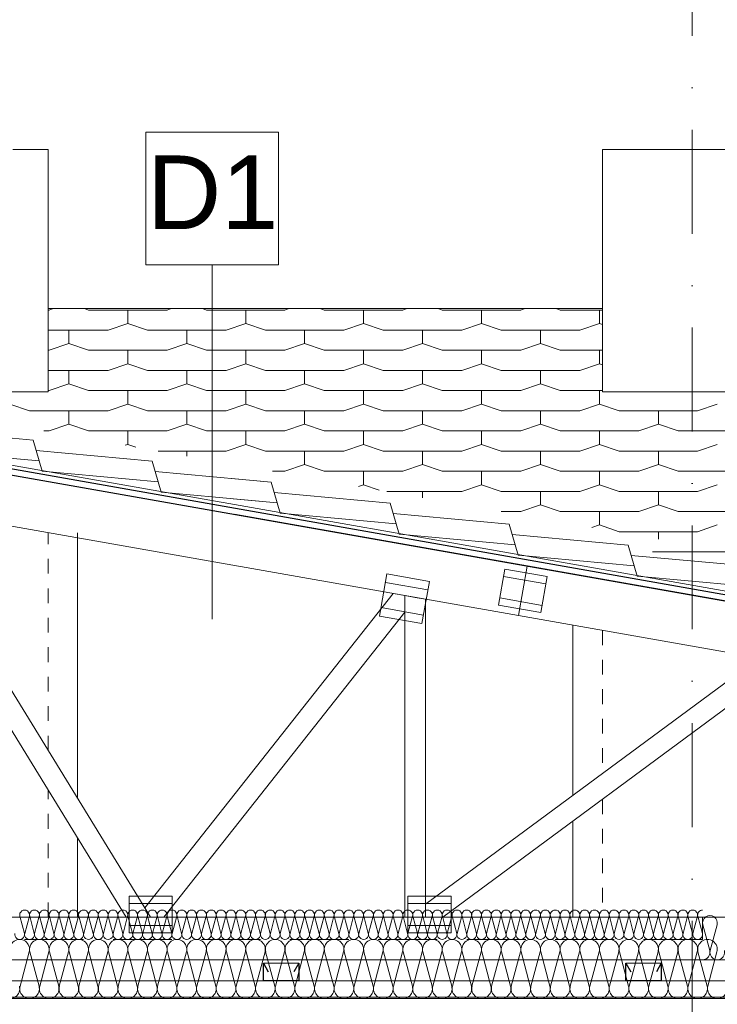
# Model space of a CAD drawing. Header units: centimetres. Extents: x -43488 to -10641, y 2063 to 22960.
# Tile 59 of 72: x -36623 to -36387, y 8683 to 9018. Entities that reach past the tile are written whole.
import ezdxf

# ---------------------------------------------------------------- set-up
doc = ezdxf.new("R2010")
doc.units = ezdxf.units.CM
doc.header["$MEASUREMENT"] = 0
for name, pattern in [('!przerywana gęsta', [10, 5, -5]), ('Kreski i kropki', [67.027776, 35.277777, -17.638888, 0, -14.111111]), ('Przerywana drobna', [30, 20, -10])]:
    doc.linetypes.add(name, pattern=pattern)
for name, color, linetype, lineweight, true_color in [('!kratownica_Nr_pióra__6', 7, 'Continuous', 18, 0x3fa3ff), ('!osie_Nr_pióra__6', 7, 'Continuous', 18, 0x3fa3ff), ('!rzut przekrojów_Nr_pióra__6', 7, 'Continuous', 18, 0x3fa3ff), ('@Dachy_Nr_pióra__8', 7, 'Continuous', 13, 0x42bda7), ('Dachy_Nr_pióra__6', 7, 'Continuous', 18, 0x3fa3ff), ('Meble i wyposażenie_Nr_pióra__94', 7, 'Continuous', 18, 0x9f9f9f), ('Ściany zewnętrzne_Nr_pióra__4', 7, 'Continuous', 25, 0x31fd59), ('Ściany zewnętrzne_Nr_pióra__5', 7, 'Continuous', 20, 0xfc3c2c), ('Ściany zewnętrzne_Nr_pióra__6', 7, 'Continuous', 18, 0x3fa3ff)]:
    doc.layers.add(name, color=color, linetype=linetype, lineweight=lineweight, true_color=true_color)
doc.layers.add('!rzut przekrojów_Nr_pióra__10', color=1, linetype='Continuous', lineweight=0)
doc.layers.add('Ściany zewnętrzne_Nr_pióra__10', color=1, linetype='Continuous', lineweight=0)
doc.styles.add('STYL_AUTOMATYCZNY_1', font='txt')
doc.linetypes.add('izolacja 1_50', pattern='A,0,[1,Janisz._Ochraniew_DACH i KLIMA_V21.Shx,S=0.31746,R=0,X=0,Y=0],-40,0', length=40)

msp = doc.modelspace()

# ---------------------------------------------------------------- linework, layer by layer
at = {"layer": '!kratownica_Nr_pióra__6', "color": 161, "linetype": 'Continuous', "lineweight": 18, "true_color": 0x3fa3ff}
for p, q in [((-36498.77, 8829.44), (-36501.29, 8815.16)), ((-36484.4, 8826.9), (-36498.77, 8829.44)), ((-36458.82, 8831.06), (-36460.97, 8818.85)), ((-36444.87, 8826.08), (-36459.25, 8828.62)), ((-36444.44, 8828.52), (-36458.82, 8831.06)), ((-36446.59, 8816.31), (-36444.44, 8828.52)), ((-36484.9, 8824.05), (-36499.28, 8826.58)), ((-36486.91, 8812.63), (-36484.4, 8826.9)), ((-36460.97, 8818.85), (-36446.59, 8816.31)), ((-36460.54, 8821.29), (-36446.16, 8818.76)), ((-36501.29, 8815.16), (-36486.91, 8812.63)), ((-36500.79, 8818.01), (-36486.41, 8815.48)), ((-36571.61, 8720.05), (-36586.21, 8720.05)), ((-36586.21, 8720.05), (-36586.21, 8707.65)), ((-36571.61, 8707.65), (-36571.61, 8720.05)), ((-36477.05, 8720.05), (-36491.65, 8720.05)), ((-36491.65, 8720.05), (-36491.65, 8707.65)), ((-36477.05, 8707.65), (-36477.05, 8720.05)), ((-36571.61, 8717.57), (-36586.21, 8717.57)), ((-36477.05, 8717.57), (-36491.65, 8717.57)), ((-36586.21, 8710.13), (-36571.61, 8710.13)), ((-36491.65, 8710.13), (-36477.05, 8710.13)), ((-36586.21, 8707.65), (-36571.61, 8707.65)), ((-36491.65, 8707.65), (-36477.05, 8707.65))]:
    msp.add_line(p, q, dxfattribs=at)
for points in [[(-36669.21, 8870.49), (-36669.21, 8861.86), (-36669.21, 8853.23), (-36454.18, 8815.31), (-36452.7, 8823.69), (-36451.23, 8832.06)], [(-36664.6, 8852.42), (-36669.21, 8853.23), (-36669.21, 8846.54), (-36587.2, 8712.98), (-36583.1, 8712.98), (-36578.99, 8712.98)], [(-36451.23, 8832.06), (-36452.7, 8823.69), (-36454.18, 8815.31), (-35873.79, 8712.98), (-35824.84, 8712.98), (-35775.89, 8712.98)], [(-36492.71, 8816.47), (-36492.71, 8822.11), (-36496.62, 8822.8), (-36580.94, 8716.16), (-36578.99, 8712.98), (-36574.53, 8712.98)], [(-36485.71, 8820.87), (-36489.21, 8821.49), (-36492.71, 8822.11), (-36492.71, 8712.98), (-36489.21, 8712.98), (-36485.71, 8712.98)], [(-36367.71, 8795.72), (-36367.71, 8800.07), (-36372.47, 8800.91), (-36485.71, 8717.33), (-36485.71, 8712.98), (-36479.81, 8712.98)], [(-35761.71, 8698.48), (-35761.71, 8710.48), (-35775.89, 8712.98), (-36887.55, 8712.98), (-36887.55, 8705.73), (-36887.55, 8698.48)]]:
    msp.add_lwpolyline(points, close=True, dxfattribs=at)
at = {"layer": '!osie_Nr_pióra__6', "color": 161, "linetype": 'Kreski i kropki', "lineweight": 18, "true_color": 0x3fa3ff}
msp.add_line((-36395.21, 9047.3), (-36395.21, 8191.44), dxfattribs=at)
at = {"layer": '!rzut przekrojów_Nr_pióra__6', "color": 161, "linetype": 'Continuous', "lineweight": 18, "true_color": 0x3fa3ff}
for p, q in [((-36580.57, 8934.32), (-36580.57, 8979.32)), ((-36580.57, 8979.32), (-36535.57, 8979.32)), ((-36535.57, 8979.32), (-36535.57, 8934.32)), ((-36535.57, 8934.32), (-36580.57, 8934.32)), ((-36558.07, 8934.32), (-36558.07, 8814.06))]:
    msp.add_line(p, q, dxfattribs=at)
at = {"layer": '@Dachy_Nr_pióra__8', "color": 135, "linetype": 'Continuous', "lineweight": 13, "true_color": 0x42bda7}
msp.add_line((-36550.48, 8849.73), (-35761.19, 8710.39), dxfattribs=at)
at = {"layer": 'Dachy_Nr_pióra__6', "color": 161, "linetype": 'Continuous', "lineweight": 18, "true_color": 0x3fa3ff}
for p, q in [((-36425.71, 8919.47), (-36613.71, 8919.47)), ((-36613.71, 8919.01), (-36613.38, 8919.01)), ((-36613.38, 8919.01), (-36612.02, 8919.47)), ((-36601.4, 8919.47), (-36600.04, 8919.01)), ((-36600.04, 8919.01), (-36573.38, 8919.01)), ((-36586.71, 8914.45), (-36586.71, 8919.01)), ((-36573.38, 8919.01), (-36572.02, 8919.47)), ((-36561.4, 8919.47), (-36560.04, 8919.01)), ((-36560.04, 8919.01), (-36533.38, 8919.01)), ((-36546.71, 8914.45), (-36546.71, 8919.01)), ((-36533.38, 8919.01), (-36532.02, 8919.47)), ((-36521.4, 8919.47), (-36520.04, 8919.01)), ((-36520.04, 8919.01), (-36493.38, 8919.01)), ((-36506.71, 8914.45), (-36506.71, 8919.01)), ((-36493.38, 8919.01), (-36492.02, 8919.47)), ((-36481.4, 8919.47), (-36480.04, 8919.01)), ((-36480.04, 8919.01), (-36453.38, 8919.01)), ((-36466.71, 8914.45), (-36466.71, 8919.01)), ((-36453.38, 8919.01), (-36452.02, 8919.47)), ((-36441.4, 8919.47), (-36440.04, 8919.01)), ((-36440.04, 8919.01), (-36425.71, 8919.01)), ((-36426.71, 8914.45), (-36426.71, 8919.01)), ((-36613.71, 8912.17), (-36593.38, 8912.17)), ((-36606.71, 8907.61), (-36606.71, 8912.17)), ((-36593.38, 8912.17), (-36586.71, 8914.45)), ((-36586.71, 8914.45), (-36580.04, 8912.17)), ((-36580.04, 8912.17), (-36553.38, 8912.17)), ((-36566.71, 8907.61), (-36566.71, 8912.17)), ((-36553.38, 8912.17), (-36546.71, 8914.45)), ((-36546.71, 8914.45), (-36540.04, 8912.17)), ((-36540.04, 8912.17), (-36513.38, 8912.17)), ((-36526.71, 8907.61), (-36526.71, 8912.17)), ((-36513.38, 8912.17), (-36506.71, 8914.45)), ((-36506.71, 8914.45), (-36500.04, 8912.17)), ((-36500.04, 8912.17), (-36473.38, 8912.17)), ((-36486.71, 8907.61), (-36486.71, 8912.17)), ((-36473.38, 8912.17), (-36466.71, 8914.45)), ((-36466.71, 8914.45), (-36460.04, 8912.17)), ((-36460.04, 8912.17), (-36433.38, 8912.17)), ((-36446.71, 8907.61), (-36446.71, 8912.17)), ((-36433.38, 8912.17), (-36426.71, 8914.45)), ((-36426.71, 8914.45), (-36425.71, 8914.11)), ((-36613.71, 8905.33), (-36613.38, 8905.33)), ((-36613.38, 8905.33), (-36606.71, 8907.61)), ((-36606.71, 8907.61), (-36600.04, 8905.33)), ((-36600.04, 8905.33), (-36573.38, 8905.33)), ((-36586.71, 8900.77), (-36586.71, 8905.33)), ((-36573.38, 8905.33), (-36566.71, 8907.61)), ((-36566.71, 8907.61), (-36560.04, 8905.33)), ((-36560.04, 8905.33), (-36533.38, 8905.33)), ((-36546.71, 8900.77), (-36546.71, 8905.33)), ((-36533.38, 8905.33), (-36526.71, 8907.61)), ((-36526.71, 8907.61), (-36520.04, 8905.33)), ((-36520.04, 8905.33), (-36493.38, 8905.33)), ((-36506.71, 8900.77), (-36506.71, 8905.33)), ((-36493.38, 8905.33), (-36486.71, 8907.61)), ((-36486.71, 8907.61), (-36480.04, 8905.33)), ((-36480.04, 8905.33), (-36453.38, 8905.33)), ((-36466.71, 8900.77), (-36466.71, 8905.33)), ((-36453.38, 8905.33), (-36446.71, 8907.61)), ((-36446.71, 8907.61), (-36440.04, 8905.33)), ((-36440.04, 8905.33), (-36425.71, 8905.33)), ((-36426.71, 8900.77), (-36426.71, 8905.33)), ((-36613.71, 8898.49), (-36593.38, 8898.49)), ((-36606.71, 8893.93), (-36606.71, 8898.49)), ((-36593.38, 8898.49), (-36586.71, 8900.77)), ((-36586.71, 8900.77), (-36580.04, 8898.49)), ((-36580.04, 8898.49), (-36553.38, 8898.49)), ((-36566.71, 8893.93), (-36566.71, 8898.49)), ((-36553.38, 8898.49), (-36546.71, 8900.77)), ((-36546.71, 8900.77), (-36540.04, 8898.49)), ((-36540.04, 8898.49), (-36513.38, 8898.49)), ((-36526.71, 8893.93), (-36526.71, 8898.49)), ((-36513.38, 8898.49), (-36506.71, 8900.77)), ((-36506.71, 8900.77), (-36500.04, 8898.49)), ((-36500.04, 8898.49), (-36473.38, 8898.49)), ((-36486.71, 8893.93), (-36486.71, 8898.49)), ((-36473.38, 8898.49), (-36466.71, 8900.77)), ((-36466.71, 8900.77), (-36460.04, 8898.49)), ((-36460.04, 8898.49), (-36433.38, 8898.49)), ((-36446.71, 8893.93), (-36446.71, 8898.49)), ((-36433.38, 8898.49), (-36426.71, 8900.77)), ((-36426.71, 8900.77), (-36425.71, 8900.43)), ((-36613.38, 8891.65), (-36606.71, 8893.93)), ((-36606.71, 8893.93), (-36600.04, 8891.65)), ((-36573.38, 8891.65), (-36566.71, 8893.93)), ((-36566.71, 8893.93), (-36560.04, 8891.65)), ((-36533.38, 8891.65), (-36526.71, 8893.93)), ((-36526.71, 8893.93), (-36520.04, 8891.65)), ((-36493.38, 8891.65), (-36486.71, 8893.93)), ((-36486.71, 8893.93), (-36480.04, 8891.65)), ((-36453.38, 8891.65), (-36446.71, 8893.93)), ((-36446.71, 8893.93), (-36440.04, 8891.65)), ((-36613.71, 8891.65), (-36613.38, 8891.65)), ((-36600.04, 8891.65), (-36573.38, 8891.65)), ((-36586.71, 8887.09), (-36586.71, 8891.65)), ((-36560.04, 8891.65), (-36533.38, 8891.65)), ((-36546.71, 8887.09), (-36546.71, 8891.65)), ((-36520.04, 8891.65), (-36493.38, 8891.65)), ((-36506.71, 8887.09), (-36506.71, 8891.65)), ((-36480.04, 8891.65), (-36453.38, 8891.65)), ((-36466.71, 8887.09), (-36466.71, 8891.65)), ((-36440.04, 8891.65), (-36425.71, 8891.65)), ((-36426.71, 8887.09), (-36426.71, 8891.65)), ((-36626.71, 8887.09), (-36620.04, 8884.81)), ((-36593.38, 8884.81), (-36586.71, 8887.09)), ((-36586.71, 8887.09), (-36580.04, 8884.81)), ((-36553.38, 8884.81), (-36546.71, 8887.09)), ((-36546.71, 8887.09), (-36540.04, 8884.81)), ((-36513.38, 8884.81), (-36506.71, 8887.09)), ((-36506.71, 8887.09), (-36500.04, 8884.81)), ((-36473.38, 8884.81), (-36466.71, 8887.09)), ((-36466.71, 8887.09), (-36460.04, 8884.81)), ((-36433.38, 8884.81), (-36426.71, 8887.09)), ((-36426.71, 8887.09), (-36420.04, 8884.81)), ((-36393.38, 8884.81), (-36386.71, 8887.09)), ((-36620.04, 8884.81), (-36593.38, 8884.81)), ((-36606.71, 8880.25), (-36606.71, 8884.81)), ((-36580.04, 8884.81), (-36553.38, 8884.81)), ((-36566.71, 8880.25), (-36566.71, 8884.81)), ((-36540.04, 8884.81), (-36513.38, 8884.81)), ((-36526.71, 8880.25), (-36526.71, 8884.81)), ((-36500.04, 8884.81), (-36473.38, 8884.81)), ((-36486.71, 8880.25), (-36486.71, 8884.81)), ((-36460.04, 8884.81), (-36433.38, 8884.81)), ((-36446.71, 8880.25), (-36446.71, 8884.81)), ((-36420.04, 8884.81), (-36393.38, 8884.81)), ((-36406.71, 8880.25), (-36406.71, 8884.81)), ((-36613.38, 8877.97), (-36606.71, 8880.25)), ((-36606.71, 8880.25), (-36600.04, 8877.97)), ((-36573.38, 8877.97), (-36566.71, 8880.25)), ((-36566.71, 8880.25), (-36560.04, 8877.97)), ((-36533.38, 8877.97), (-36526.71, 8880.25)), ((-36526.71, 8880.25), (-36520.04, 8877.97)), ((-36493.38, 8877.97), (-36486.71, 8880.25)), ((-36486.71, 8880.25), (-36480.04, 8877.97)), ((-36453.38, 8877.97), (-36446.71, 8880.25)), ((-36446.71, 8880.25), (-36440.04, 8877.97)), ((-36413.38, 8877.97), (-36406.71, 8880.25)), ((-36406.71, 8880.25), (-36400.04, 8877.97)), ((-36615.18, 8877.97), (-36613.38, 8877.97)), ((-36600.04, 8877.97), (-36573.38, 8877.97)), ((-36586.71, 8873.41), (-36586.71, 8877.97)), ((-36560.04, 8877.97), (-36533.38, 8877.97)), ((-36546.71, 8873.41), (-36546.71, 8877.97)), ((-36520.04, 8877.97), (-36493.38, 8877.97)), ((-36506.71, 8873.41), (-36506.71, 8877.97)), ((-36480.04, 8877.97), (-36453.38, 8877.97)), ((-36466.71, 8873.41), (-36466.71, 8877.97)), ((-36440.04, 8877.97), (-36413.38, 8877.97)), ((-36426.71, 8873.41), (-36426.71, 8877.97)), ((-36400.04, 8877.97), (-36373.38, 8877.97)), ((-36587.59, 8873.11), (-36586.71, 8873.41)), ((-36586.71, 8873.41), (-36583.94, 8872.46)), ((-36553.38, 8871.13), (-36546.71, 8873.41)), ((-36546.71, 8873.41), (-36540.04, 8871.13)), ((-36513.38, 8871.13), (-36506.71, 8873.41)), ((-36506.71, 8873.41), (-36500.04, 8871.13)), ((-36473.38, 8871.13), (-36466.71, 8873.41)), ((-36466.71, 8873.41), (-36460.04, 8871.13)), ((-36433.38, 8871.13), (-36426.71, 8873.41)), ((-36426.71, 8873.41), (-36420.04, 8871.13)), ((-36393.38, 8871.13), (-36386.71, 8873.41)), ((-36576.38, 8871.13), (-36553.38, 8871.13)), ((-36566.71, 8869.42), (-36566.71, 8871.13)), ((-36540.04, 8871.13), (-36513.38, 8871.13)), ((-36526.71, 8866.57), (-36526.71, 8871.13)), ((-36500.04, 8871.13), (-36473.38, 8871.13)), ((-36486.71, 8866.57), (-36486.71, 8871.13)), ((-36460.04, 8871.13), (-36433.38, 8871.13)), ((-36446.71, 8866.57), (-36446.71, 8871.13)), ((-36420.04, 8871.13), (-36393.38, 8871.13)), ((-36406.71, 8866.57), (-36406.71, 8871.13)), ((-36533.38, 8864.29), (-36526.71, 8866.57)), ((-36526.71, 8866.57), (-36520.04, 8864.29)), ((-36493.38, 8864.29), (-36486.71, 8866.57)), ((-36486.71, 8866.57), (-36480.04, 8864.29)), ((-36453.38, 8864.29), (-36446.71, 8866.57)), ((-36446.71, 8866.57), (-36440.04, 8864.29)), ((-36413.38, 8864.29), (-36406.71, 8866.57)), ((-36406.71, 8866.57), (-36400.04, 8864.29)), ((-36537.59, 8864.29), (-36533.38, 8864.29)), ((-36520.04, 8864.29), (-36493.38, 8864.29)), ((-36506.71, 8859.73), (-36506.71, 8864.29)), ((-36480.04, 8864.29), (-36453.38, 8864.29)), ((-36466.71, 8859.73), (-36466.71, 8864.29)), ((-36440.04, 8864.29), (-36413.38, 8864.29)), ((-36426.71, 8859.73), (-36426.71, 8864.29)), ((-36400.04, 8864.29), (-36373.38, 8864.29)), ((-36508.42, 8859.14), (-36506.71, 8859.73)), ((-36506.71, 8859.73), (-36501.37, 8857.9)), ((-36473.38, 8857.45), (-36466.71, 8859.73)), ((-36466.71, 8859.73), (-36460.04, 8857.45)), ((-36433.38, 8857.45), (-36426.71, 8859.73)), ((-36426.71, 8859.73), (-36420.04, 8857.45)), ((-36393.38, 8857.45), (-36386.71, 8859.73)), ((-36498.79, 8857.45), (-36473.38, 8857.45)), ((-36486.71, 8855.32), (-36486.71, 8857.45)), ((-36460.04, 8857.45), (-36433.38, 8857.45)), ((-36446.71, 8852.89), (-36446.71, 8857.45)), ((-36420.04, 8857.45), (-36393.38, 8857.45)), ((-36406.71, 8852.89), (-36406.71, 8857.45)), ((-36453.38, 8850.61), (-36446.71, 8852.89)), ((-36446.71, 8852.89), (-36440.04, 8850.61)), ((-36413.38, 8850.61), (-36406.71, 8852.89)), ((-36406.71, 8852.89), (-36400.04, 8850.61)), ((-36460, 8850.61), (-36453.38, 8850.61)), ((-36440.04, 8850.61), (-36413.38, 8850.61)), ((-36426.71, 8846.05), (-36426.71, 8850.61)), ((-36400.04, 8850.61), (-36373.38, 8850.61)), ((-36429.24, 8845.18), (-36426.71, 8846.05)), ((-36426.71, 8846.05), (-36420.04, 8843.77)), ((-36393.38, 8843.77), (-36386.71, 8846.05)), ((-36420.04, 8843.77), (-36393.38, 8843.77)), ((-36406.71, 8841.21), (-36406.71, 8843.77)), ((-36408.71, 8836.93), (-36373.38, 8836.93))]:
    msp.add_line(p, q, dxfattribs=at)
at = {"layer": 'Meble i wyposażenie_Nr_pióra__94', "color": 253, "linetype": 'Continuous', "lineweight": 18, "true_color": 0x9f9f9f}
for p, q in [((-36623.32, 8713.26), (-36621.77, 8707.46)), ((-36620.1, 8713.26), (-36621.65, 8707.46)), ((-36619.99, 8713.26), (-36618.43, 8707.46)), ((-36616.77, 8713.26), (-36618.32, 8707.46)), ((-36616.65, 8713.26), (-36615.1, 8707.46)), ((-36613.43, 8713.26), (-36614.99, 8707.46)), ((-36613.32, 8713.26), (-36611.77, 8707.46)), ((-36610.1, 8713.26), (-36611.65, 8707.46)), ((-36609.99, 8713.26), (-36608.43, 8707.46)), ((-36606.77, 8713.26), (-36608.32, 8707.46)), ((-36606.65, 8713.26), (-36605.1, 8707.46)), ((-36603.43, 8713.26), (-36604.99, 8707.46)), ((-36603.32, 8713.26), (-36601.77, 8707.46)), ((-36600.1, 8713.26), (-36601.65, 8707.46)), ((-36599.99, 8713.26), (-36598.43, 8707.46)), ((-36596.77, 8713.26), (-36598.32, 8707.46)), ((-36596.65, 8713.26), (-36595.1, 8707.46)), ((-36593.43, 8713.26), (-36594.99, 8707.46)), ((-36593.32, 8713.26), (-36591.77, 8707.46)), ((-36590.1, 8713.26), (-36591.65, 8707.46)), ((-36589.99, 8713.26), (-36588.43, 8707.46)), ((-36586.77, 8713.26), (-36588.32, 8707.46)), ((-36586.65, 8713.26), (-36585.1, 8707.46)), ((-36583.43, 8713.26), (-36584.99, 8707.46)), ((-36583.32, 8713.26), (-36581.77, 8707.46)), ((-36580.1, 8713.26), (-36581.65, 8707.46)), ((-36579.99, 8713.26), (-36578.43, 8707.46)), ((-36576.77, 8713.26), (-36578.32, 8707.46)), ((-36576.65, 8713.26), (-36575.1, 8707.46)), ((-36573.43, 8713.26), (-36574.99, 8707.46)), ((-36573.32, 8713.26), (-36571.77, 8707.46)), ((-36570.1, 8713.26), (-36571.65, 8707.46)), ((-36569.99, 8713.26), (-36568.43, 8707.46)), ((-36566.77, 8713.26), (-36568.32, 8707.46)), ((-36566.65, 8713.26), (-36565.1, 8707.46)), ((-36563.43, 8713.26), (-36564.99, 8707.46)), ((-36563.32, 8713.26), (-36561.77, 8707.46)), ((-36560.1, 8713.26), (-36561.65, 8707.46)), ((-36559.99, 8713.26), (-36558.43, 8707.46)), ((-36556.77, 8713.26), (-36558.32, 8707.46)), ((-36556.65, 8713.26), (-36555.1, 8707.46)), ((-36553.43, 8713.26), (-36554.99, 8707.46)), ((-36553.32, 8713.26), (-36551.77, 8707.46)), ((-36550.1, 8713.26), (-36551.65, 8707.46)), ((-36549.99, 8713.26), (-36548.43, 8707.46)), ((-36546.77, 8713.26), (-36548.32, 8707.46)), ((-36546.65, 8713.26), (-36545.1, 8707.46)), ((-36543.43, 8713.26), (-36544.99, 8707.46)), ((-36543.32, 8713.26), (-36541.77, 8707.46)), ((-36540.1, 8713.26), (-36541.65, 8707.46)), ((-36539.99, 8713.26), (-36538.43, 8707.46)), ((-36536.77, 8713.26), (-36538.32, 8707.46)), ((-36536.65, 8713.26), (-36535.1, 8707.46)), ((-36533.43, 8713.26), (-36534.99, 8707.46)), ((-36533.32, 8713.26), (-36531.77, 8707.46)), ((-36530.1, 8713.26), (-36531.65, 8707.46)), ((-36529.99, 8713.26), (-36528.43, 8707.46)), ((-36526.77, 8713.26), (-36528.32, 8707.46)), ((-36526.65, 8713.26), (-36525.1, 8707.46)), ((-36523.43, 8713.26), (-36524.99, 8707.46)), ((-36523.32, 8713.26), (-36521.77, 8707.46)), ((-36520.1, 8713.26), (-36521.65, 8707.46)), ((-36519.99, 8713.26), (-36518.43, 8707.46)), ((-36516.77, 8713.26), (-36518.32, 8707.46)), ((-36516.65, 8713.26), (-36515.1, 8707.46)), ((-36513.43, 8713.26), (-36514.99, 8707.46)), ((-36513.32, 8713.26), (-36511.77, 8707.46)), ((-36510.1, 8713.26), (-36511.65, 8707.46)), ((-36509.99, 8713.26), (-36508.43, 8707.46)), ((-36506.77, 8713.26), (-36508.32, 8707.46)), ((-36506.65, 8713.26), (-36505.1, 8707.46)), ((-36503.43, 8713.26), (-36504.99, 8707.46)), ((-36503.32, 8713.26), (-36501.77, 8707.46)), ((-36500.1, 8713.26), (-36501.65, 8707.46)), ((-36499.99, 8713.26), (-36498.43, 8707.46)), ((-36496.77, 8713.26), (-36498.32, 8707.46)), ((-36496.65, 8713.26), (-36495.1, 8707.46)), ((-36493.43, 8713.26), (-36494.99, 8707.46)), ((-36493.32, 8713.26), (-36491.77, 8707.46)), ((-36490.1, 8713.26), (-36491.65, 8707.46)), ((-36489.99, 8713.26), (-36488.43, 8707.46)), ((-36486.77, 8713.26), (-36488.32, 8707.46)), ((-36486.65, 8713.26), (-36485.1, 8707.46)), ((-36483.43, 8713.26), (-36484.99, 8707.46)), ((-36483.32, 8713.26), (-36481.77, 8707.46)), ((-36480.1, 8713.26), (-36481.65, 8707.46)), ((-36479.99, 8713.26), (-36478.43, 8707.46)), ((-36476.77, 8713.26), (-36478.32, 8707.46)), ((-36476.65, 8713.26), (-36475.1, 8707.46)), ((-36473.43, 8713.26), (-36474.99, 8707.46)), ((-36473.32, 8713.26), (-36471.77, 8707.46)), ((-36470.1, 8713.26), (-36471.65, 8707.46)), ((-36469.99, 8713.26), (-36468.43, 8707.46)), ((-36466.77, 8713.26), (-36468.32, 8707.46)), ((-36466.65, 8713.26), (-36465.1, 8707.46)), ((-36463.43, 8713.26), (-36464.99, 8707.46)), ((-36463.32, 8713.26), (-36461.77, 8707.46)), ((-36460.1, 8713.26), (-36461.65, 8707.46)), ((-36459.99, 8713.26), (-36458.43, 8707.46)), ((-36456.77, 8713.26), (-36458.32, 8707.46)), ((-36456.65, 8713.26), (-36455.1, 8707.46)), ((-36453.43, 8713.26), (-36454.99, 8707.46)), ((-36453.32, 8713.26), (-36451.77, 8707.46)), ((-36450.1, 8713.26), (-36451.65, 8707.46)), ((-36449.99, 8713.26), (-36448.43, 8707.46)), ((-36446.77, 8713.26), (-36448.32, 8707.46)), ((-36446.65, 8713.26), (-36445.1, 8707.46)), ((-36443.43, 8713.26), (-36444.99, 8707.46)), ((-36443.32, 8713.26), (-36441.77, 8707.46)), ((-36440.1, 8713.26), (-36441.65, 8707.46)), ((-36439.99, 8713.26), (-36438.43, 8707.46)), ((-36436.77, 8713.26), (-36438.32, 8707.46)), ((-36436.65, 8713.26), (-36435.1, 8707.46)), ((-36433.43, 8713.26), (-36434.99, 8707.46)), ((-36433.32, 8713.26), (-36431.77, 8707.46)), ((-36430.1, 8713.26), (-36431.65, 8707.46)), ((-36429.99, 8713.26), (-36428.43, 8707.46)), ((-36426.77, 8713.26), (-36428.32, 8707.46)), ((-36426.65, 8713.26), (-36425.1, 8707.46)), ((-36423.43, 8713.26), (-36424.99, 8707.46)), ((-36423.32, 8713.26), (-36421.77, 8707.46)), ((-36420.1, 8713.26), (-36421.65, 8707.46)), ((-36419.99, 8713.26), (-36418.43, 8707.46)), ((-36416.77, 8713.26), (-36418.32, 8707.46)), ((-36416.65, 8713.26), (-36415.1, 8707.46)), ((-36413.43, 8713.26), (-36414.99, 8707.46)), ((-36413.32, 8713.26), (-36411.77, 8707.46)), ((-36410.1, 8713.26), (-36411.65, 8707.46)), ((-36409.99, 8713.26), (-36408.43, 8707.46)), ((-36406.77, 8713.26), (-36408.32, 8707.46)), ((-36406.65, 8713.26), (-36405.1, 8707.46)), ((-36403.43, 8713.26), (-36404.99, 8707.46)), ((-36403.32, 8713.26), (-36401.77, 8707.46)), ((-36400.1, 8713.26), (-36401.65, 8707.46)), ((-36399.99, 8713.26), (-36398.43, 8707.46)), ((-36396.77, 8713.26), (-36398.32, 8707.46)), ((-36396.65, 8713.26), (-36395.1, 8707.46)), ((-36393.43, 8713.26), (-36394.99, 8707.46)), ((-36393.32, 8713.26), (-36391.77, 8707.46)), ((-36389.29, 8701.63), (-36391.62, 8710.34)), ((-36389.12, 8701.63), (-36386.79, 8710.34)), ((-36620.15, 8701.16), (-36623.26, 8689.55)), ((-36619.93, 8701.16), (-36616.82, 8689.55)), ((-36613.49, 8701.16), (-36616.6, 8689.55)), ((-36613.26, 8701.16), (-36610.15, 8689.55)), ((-36606.82, 8701.16), (-36609.93, 8689.55)), ((-36606.6, 8701.16), (-36603.49, 8689.55)), ((-36600.15, 8701.16), (-36603.26, 8689.55)), ((-36599.93, 8701.16), (-36596.82, 8689.55)), ((-36593.49, 8701.16), (-36596.6, 8689.55)), ((-36593.26, 8701.16), (-36590.15, 8689.55)), ((-36586.82, 8701.16), (-36589.93, 8689.55)), ((-36586.6, 8701.16), (-36583.49, 8689.55)), ((-36580.15, 8701.16), (-36583.26, 8689.55)), ((-36579.93, 8701.16), (-36576.82, 8689.55)), ((-36573.49, 8701.16), (-36576.6, 8689.55)), ((-36573.26, 8701.16), (-36570.15, 8689.55)), ((-36566.82, 8701.16), (-36569.93, 8689.55)), ((-36566.6, 8701.16), (-36563.49, 8689.55)), ((-36560.15, 8701.16), (-36563.26, 8689.55)), ((-36559.93, 8701.16), (-36556.82, 8689.55)), ((-36553.49, 8701.16), (-36556.6, 8689.55)), ((-36553.26, 8701.16), (-36550.15, 8689.55)), ((-36546.82, 8701.16), (-36549.93, 8689.55)), ((-36546.6, 8701.16), (-36543.49, 8689.55)), ((-36540.15, 8701.16), (-36543.26, 8689.55)), ((-36539.93, 8701.16), (-36536.82, 8689.55)), ((-36533.49, 8701.16), (-36536.6, 8689.55)), ((-36533.26, 8701.16), (-36530.15, 8689.55)), ((-36526.82, 8701.16), (-36529.93, 8689.55)), ((-36526.6, 8701.16), (-36523.49, 8689.55)), ((-36520.15, 8701.16), (-36523.26, 8689.55)), ((-36519.93, 8701.16), (-36516.82, 8689.55)), ((-36513.49, 8701.16), (-36516.6, 8689.55)), ((-36513.26, 8701.16), (-36510.15, 8689.55)), ((-36506.82, 8701.16), (-36509.93, 8689.55)), ((-36506.6, 8701.16), (-36503.49, 8689.55)), ((-36500.15, 8701.16), (-36503.26, 8689.55)), ((-36499.93, 8701.16), (-36496.82, 8689.55)), ((-36493.49, 8701.16), (-36496.6, 8689.55)), ((-36493.26, 8701.16), (-36490.15, 8689.55)), ((-36486.82, 8701.16), (-36489.93, 8689.55)), ((-36486.6, 8701.16), (-36483.49, 8689.55)), ((-36480.15, 8701.16), (-36483.26, 8689.55)), ((-36479.93, 8701.16), (-36476.82, 8689.55)), ((-36473.49, 8701.16), (-36476.6, 8689.55)), ((-36473.26, 8701.16), (-36470.15, 8689.55)), ((-36466.82, 8701.16), (-36469.93, 8689.55)), ((-36466.6, 8701.16), (-36463.49, 8689.55)), ((-36460.15, 8701.16), (-36463.26, 8689.55)), ((-36459.93, 8701.16), (-36456.82, 8689.55)), ((-36453.49, 8701.16), (-36456.6, 8689.55)), ((-36453.26, 8701.16), (-36450.15, 8689.55)), ((-36446.82, 8701.16), (-36449.93, 8689.55)), ((-36446.6, 8701.16), (-36443.49, 8689.55)), ((-36440.15, 8701.16), (-36443.26, 8689.55)), ((-36439.93, 8701.16), (-36436.82, 8689.55)), ((-36433.49, 8701.16), (-36436.6, 8689.55)), ((-36433.26, 8701.16), (-36430.15, 8689.55)), ((-36426.82, 8701.16), (-36429.93, 8689.55)), ((-36426.6, 8701.16), (-36423.49, 8689.55)), ((-36420.15, 8701.16), (-36423.26, 8689.55)), ((-36419.93, 8701.16), (-36416.82, 8689.55)), ((-36413.49, 8701.16), (-36416.6, 8689.55)), ((-36413.26, 8701.16), (-36410.15, 8689.55)), ((-36406.82, 8701.16), (-36409.93, 8689.55)), ((-36406.6, 8701.16), (-36403.49, 8689.55)), ((-36400.15, 8701.16), (-36403.26, 8689.55)), ((-36399.93, 8701.16), (-36396.82, 8689.55)), ((-36393.49, 8701.16), (-36396.6, 8689.55)), ((-36393.26, 8701.16), (-36390.15, 8689.55)), ((-36386.82, 8701.16), (-36389.93, 8689.55))]:
    msp.add_line(p, q, dxfattribs=at)
for centre, radius, start, end in [((-36621.71, 8713.69), 1.67, 345.0191, 194.9809), ((-36618.38, 8713.69), 1.67, 345.0191, 194.9809), ((-36615.04, 8713.69), 1.67, 345.0191, 194.9809), ((-36611.71, 8713.69), 1.67, 345.0191, 194.9809), ((-36608.38, 8713.69), 1.67, 345.0191, 194.9809), ((-36605.04, 8713.69), 1.67, 345.0191, 194.9809), ((-36601.71, 8713.69), 1.67, 345.0191, 194.9809), ((-36598.38, 8713.69), 1.67, 345.0191, 194.9809), ((-36595.04, 8713.69), 1.67, 345.0191, 194.9809), ((-36591.71, 8713.69), 1.67, 345.0191, 194.9809), ((-36588.38, 8713.69), 1.67, 345.0191, 194.9809), ((-36585.04, 8713.69), 1.67, 345.0191, 194.9809), ((-36581.71, 8713.69), 1.67, 345.0191, 194.9809), ((-36578.38, 8713.69), 1.67, 345.0191, 194.9809), ((-36575.04, 8713.69), 1.67, 345.0191, 194.9809), ((-36571.71, 8713.69), 1.67, 345.0191, 194.9809), ((-36568.38, 8713.69), 1.67, 345.0191, 194.9809), ((-36565.04, 8713.69), 1.67, 345.0191, 194.9809), ((-36561.71, 8713.69), 1.67, 345.0191, 194.9809), ((-36558.38, 8713.69), 1.67, 345.0191, 194.9809), ((-36555.04, 8713.69), 1.67, 345.0191, 194.9809), ((-36551.71, 8713.69), 1.67, 345.0191, 194.9809), ((-36548.38, 8713.69), 1.67, 345.0191, 194.9809), ((-36545.04, 8713.69), 1.67, 345.0191, 194.9809), ((-36541.71, 8713.69), 1.67, 345.0191, 194.9809), ((-36538.38, 8713.69), 1.67, 345.0191, 194.9809), ((-36535.04, 8713.69), 1.67, 345.0191, 194.9809), ((-36531.71, 8713.69), 1.67, 345.0191, 194.9809), ((-36528.38, 8713.69), 1.67, 345.0191, 194.9809), ((-36525.04, 8713.69), 1.67, 345.0191, 194.9809), ((-36521.71, 8713.69), 1.67, 345.0191, 194.9809), ((-36518.38, 8713.69), 1.67, 345.0191, 194.9809), ((-36515.04, 8713.69), 1.67, 345.0191, 194.9809), ((-36511.71, 8713.69), 1.67, 345.0191, 194.9809), ((-36508.38, 8713.69), 1.67, 345.0191, 194.9809), ((-36505.04, 8713.69), 1.67, 345.0191, 194.9809), ((-36501.71, 8713.69), 1.67, 345.0191, 194.9809), ((-36498.38, 8713.69), 1.67, 345.0191, 194.9809), ((-36495.04, 8713.69), 1.67, 345.0191, 194.9809), ((-36491.71, 8713.69), 1.67, 345.0191, 194.9809), ((-36488.38, 8713.69), 1.67, 345.0191, 194.9809), ((-36485.04, 8713.69), 1.67, 345.0191, 194.9809), ((-36481.71, 8713.69), 1.67, 345.0191, 194.9809), ((-36478.38, 8713.69), 1.67, 345.0191, 194.9809), ((-36475.04, 8713.69), 1.67, 345.0191, 194.9809), ((-36471.71, 8713.69), 1.67, 345.0191, 194.9809), ((-36468.38, 8713.69), 1.67, 345.0191, 194.9809), ((-36465.04, 8713.69), 1.67, 345.0191, 194.9809), ((-36461.71, 8713.69), 1.67, 345.0191, 194.9809), ((-36458.38, 8713.69), 1.67, 345.0191, 194.9809), ((-36455.04, 8713.69), 1.67, 345.0191, 194.9809), ((-36451.71, 8713.69), 1.67, 345.0191, 194.9809), ((-36448.38, 8713.69), 1.67, 345.0191, 194.9809), ((-36445.04, 8713.69), 1.67, 345.0191, 194.9809), ((-36441.71, 8713.69), 1.67, 345.0191, 194.9809), ((-36438.38, 8713.69), 1.67, 345.0191, 194.9809), ((-36435.04, 8713.69), 1.67, 345.0191, 194.9809), ((-36431.71, 8713.69), 1.67, 345.0191, 194.9809), ((-36428.38, 8713.69), 1.67, 345.0191, 194.9809), ((-36425.04, 8713.69), 1.67, 345.0191, 194.9809), ((-36421.71, 8713.69), 1.67, 345.0191, 194.9809), ((-36418.38, 8713.69), 1.67, 345.0191, 194.9809), ((-36415.04, 8713.69), 1.67, 345.0191, 194.9809), ((-36411.71, 8713.69), 1.67, 345.0191, 194.9809), ((-36408.38, 8713.69), 1.67, 345.0191, 194.9809), ((-36405.04, 8713.69), 1.67, 345.0191, 194.9809), ((-36401.71, 8713.69), 1.67, 345.0191, 194.9809), ((-36398.38, 8713.69), 1.67, 345.0191, 194.9809), ((-36395.04, 8713.69), 1.67, 345.0191, 194.9809), ((-36391.71, 8713.69), 1.67, 90.0026, 194.9809), ((-36389.21, 8710.98), 2.5, 345.0191, 194.9809), ((-36623.37, 8702.03), 3.33, 345.0191, 194.9809), ((-36623.38, 8707.03), 1.67, 165.0191, 14.9809), ((-36620.04, 8707.03), 1.67, 165.0191, 14.9809), ((-36616.71, 8702.03), 3.33, 345.0191, 194.9809), ((-36616.71, 8707.03), 1.67, 165.0191, 14.9809), ((-36613.38, 8707.03), 1.67, 165.0191, 14.9809), ((-36610.04, 8702.03), 3.33, 345.0191, 194.9809), ((-36610.04, 8707.03), 1.67, 165.0191, 14.9809), ((-36606.71, 8707.03), 1.67, 165.0191, 14.9809), ((-36603.37, 8702.03), 3.33, 345.0191, 194.9809), ((-36603.38, 8707.03), 1.67, 165.0191, 14.9809), ((-36600.04, 8707.03), 1.67, 165.0191, 14.9809), ((-36596.71, 8702.03), 3.33, 345.0191, 194.9809), ((-36596.71, 8707.03), 1.67, 165.0191, 14.9809), ((-36593.38, 8707.03), 1.67, 165.0191, 14.9809), ((-36590.04, 8702.03), 3.33, 345.0191, 194.9809), ((-36590.04, 8707.03), 1.67, 165.0191, 14.9809), ((-36586.71, 8707.03), 1.67, 165.0191, 14.9809), ((-36583.37, 8702.03), 3.33, 345.0191, 194.9809), ((-36583.38, 8707.03), 1.67, 165.0191, 14.9809), ((-36580.04, 8707.03), 1.67, 165.0191, 14.9809), ((-36576.71, 8702.03), 3.33, 345.0191, 194.9809), ((-36576.71, 8707.03), 1.67, 165.0191, 14.9809), ((-36573.38, 8707.03), 1.67, 165.0191, 14.9809), ((-36570.04, 8702.03), 3.33, 345.0191, 194.9809), ((-36570.04, 8707.03), 1.67, 165.0191, 14.9809), ((-36566.71, 8707.03), 1.67, 165.0191, 14.9809), ((-36563.37, 8702.03), 3.33, 345.0191, 194.9809), ((-36563.38, 8707.03), 1.67, 165.0191, 14.9809), ((-36560.04, 8707.03), 1.67, 165.0191, 14.9809), ((-36556.71, 8702.03), 3.33, 345.0191, 194.9809), ((-36556.71, 8707.03), 1.67, 165.0191, 14.9809), ((-36553.38, 8707.03), 1.67, 165.0191, 14.9809), ((-36550.04, 8702.03), 3.33, 345.0191, 194.9809), ((-36550.04, 8707.03), 1.67, 165.0191, 14.9809), ((-36546.71, 8707.03), 1.67, 165.0191, 14.9809), ((-36543.37, 8702.03), 3.33, 345.0191, 194.9809), ((-36543.38, 8707.03), 1.67, 165.0191, 14.9809), ((-36540.04, 8707.03), 1.67, 165.0191, 14.9809), ((-36536.71, 8702.03), 3.33, 345.0191, 194.9809), ((-36536.71, 8707.03), 1.67, 165.0191, 14.9809), ((-36533.38, 8707.03), 1.67, 165.0191, 14.9809), ((-36530.04, 8702.03), 3.33, 345.0191, 194.9809), ((-36530.04, 8707.03), 1.67, 165.0191, 14.9809), ((-36526.71, 8707.03), 1.67, 165.0191, 14.9809), ((-36523.37, 8702.03), 3.33, 345.0191, 194.9809), ((-36523.38, 8707.03), 1.67, 165.0191, 14.9809), ((-36520.04, 8707.03), 1.67, 165.0191, 14.9809), ((-36516.71, 8702.03), 3.33, 345.0191, 194.9809), ((-36516.71, 8707.03), 1.67, 165.0191, 14.9809), ((-36513.38, 8707.03), 1.67, 165.0191, 14.9809), ((-36510.04, 8702.03), 3.33, 345.0191, 194.9809), ((-36510.04, 8707.03), 1.67, 165.0191, 14.9809), ((-36506.71, 8707.03), 1.67, 165.0191, 14.9809), ((-36503.37, 8702.03), 3.33, 345.0191, 194.9809), ((-36503.38, 8707.03), 1.67, 165.0191, 14.9809), ((-36500.04, 8707.03), 1.67, 165.0191, 14.9809), ((-36496.71, 8702.03), 3.33, 345.0191, 194.9809), ((-36496.71, 8707.03), 1.67, 165.0191, 14.9809), ((-36493.38, 8707.03), 1.67, 165.0191, 14.9809), ((-36490.04, 8702.03), 3.33, 345.0191, 194.9809), ((-36490.04, 8707.03), 1.67, 165.0191, 14.9809), ((-36486.71, 8707.03), 1.67, 165.0191, 14.9809), ((-36483.37, 8702.03), 3.33, 345.0191, 194.9809), ((-36483.38, 8707.03), 1.67, 165.0191, 14.9809), ((-36480.04, 8707.03), 1.67, 165.0191, 14.9809), ((-36476.71, 8702.03), 3.33, 345.0191, 194.9809), ((-36476.71, 8707.03), 1.67, 165.0191, 14.9809), ((-36473.38, 8707.03), 1.67, 165.0191, 14.9809), ((-36470.04, 8702.03), 3.33, 345.0191, 194.9809), ((-36470.04, 8707.03), 1.67, 165.0191, 14.9809), ((-36466.71, 8707.03), 1.67, 165.0191, 14.9809), ((-36463.37, 8702.03), 3.33, 345.0191, 194.9809), ((-36463.38, 8707.03), 1.67, 165.0191, 14.9809), ((-36460.04, 8707.03), 1.67, 165.0191, 14.9809), ((-36456.71, 8702.03), 3.33, 345.0191, 194.9809), ((-36456.71, 8707.03), 1.67, 165.0191, 14.9809), ((-36453.38, 8707.03), 1.67, 165.0191, 14.9809), ((-36450.04, 8702.03), 3.33, 345.0191, 194.9809), ((-36450.04, 8707.03), 1.67, 165.0191, 14.9809), ((-36446.71, 8707.03), 1.67, 165.0191, 14.9809), ((-36443.37, 8702.03), 3.33, 345.0191, 194.9809), ((-36443.38, 8707.03), 1.67, 165.0191, 14.9809), ((-36440.04, 8707.03), 1.67, 165.0191, 14.9809), ((-36436.71, 8702.03), 3.33, 345.0191, 194.9809), ((-36436.71, 8707.03), 1.67, 165.0191, 14.9809), ((-36433.38, 8707.03), 1.67, 165.0191, 14.9809), ((-36430.04, 8702.03), 3.33, 345.0191, 194.9809), ((-36430.04, 8707.03), 1.67, 165.0191, 14.9809), ((-36426.71, 8707.03), 1.67, 165.0191, 14.9809), ((-36423.37, 8702.03), 3.33, 345.0191, 194.9809), ((-36423.38, 8707.03), 1.67, 165.0191, 14.9809), ((-36420.04, 8707.03), 1.67, 165.0191, 14.9809), ((-36416.71, 8702.03), 3.33, 345.0191, 194.9809), ((-36416.71, 8707.03), 1.67, 165.0191, 14.9809), ((-36413.38, 8707.03), 1.67, 165.0191, 14.9809), ((-36410.04, 8702.03), 3.33, 345.0191, 194.9809), ((-36410.04, 8707.03), 1.67, 165.0191, 14.9809), ((-36406.71, 8707.03), 1.67, 165.0191, 14.9809), ((-36403.37, 8702.03), 3.33, 345.0191, 194.9809), ((-36403.38, 8707.03), 1.67, 165.0191, 14.9809), ((-36400.04, 8707.03), 1.67, 165.0191, 14.9809), ((-36396.71, 8702.03), 3.33, 345.0191, 194.9809), ((-36396.71, 8707.03), 1.67, 165.0191, 14.9809), ((-36393.38, 8707.03), 1.67, 165.0191, 14.9809), ((-36390.04, 8702.03), 3.33, 345.0191, 194.9809), ((-36391.71, 8700.98), 2.5, 270.0026, 14.9809), ((-36386.71, 8700.98), 2.5, 165.0191, 14.9809), ((-36626.71, 8688.69), 3.33, 165.0191, 14.9809), ((-36620.04, 8688.69), 3.33, 165.0191, 14.9809), ((-36613.37, 8688.69), 3.33, 165.0191, 14.9809), ((-36606.71, 8688.69), 3.33, 165.0191, 14.9809), ((-36600.04, 8688.69), 3.33, 165.0191, 14.9809), ((-36593.37, 8688.69), 3.33, 165.0191, 14.9809), ((-36586.71, 8688.69), 3.33, 165.0191, 14.9809), ((-36580.04, 8688.69), 3.33, 165.0191, 14.9809), ((-36573.37, 8688.69), 3.33, 165.0191, 14.9809), ((-36566.71, 8688.69), 3.33, 165.0191, 14.9809), ((-36560.04, 8688.69), 3.33, 165.0191, 14.9809), ((-36553.37, 8688.69), 3.33, 165.0191, 14.9809), ((-36546.71, 8688.69), 3.33, 165.0191, 14.9809), ((-36540.04, 8688.69), 3.33, 165.0191, 14.9809), ((-36533.37, 8688.69), 3.33, 165.0191, 14.9809), ((-36526.71, 8688.69), 3.33, 165.0191, 14.9809), ((-36520.04, 8688.69), 3.33, 165.0191, 14.9809), ((-36513.37, 8688.69), 3.33, 165.0191, 14.9809), ((-36506.71, 8688.69), 3.33, 165.0191, 14.9809), ((-36500.04, 8688.69), 3.33, 165.0191, 14.9809), ((-36493.37, 8688.69), 3.33, 165.0191, 14.9809), ((-36486.71, 8688.69), 3.33, 165.0191, 14.9809), ((-36480.04, 8688.69), 3.33, 165.0191, 14.9809), ((-36473.37, 8688.69), 3.33, 165.0191, 14.9809), ((-36466.71, 8688.69), 3.33, 165.0191, 14.9809), ((-36460.04, 8688.69), 3.33, 165.0191, 14.9809), ((-36453.37, 8688.69), 3.33, 165.0191, 14.9809), ((-36446.71, 8688.69), 3.33, 165.0191, 14.9809), ((-36440.04, 8688.69), 3.33, 165.0191, 14.9809), ((-36433.37, 8688.69), 3.33, 165.0191, 14.9809), ((-36426.71, 8688.69), 3.33, 165.0191, 14.9809), ((-36420.04, 8688.69), 3.33, 165.0191, 14.9809), ((-36413.37, 8688.69), 3.33, 165.0191, 14.9809), ((-36406.71, 8688.69), 3.33, 165.0191, 14.9809), ((-36400.04, 8688.69), 3.33, 165.0191, 14.9809), ((-36393.37, 8688.69), 3.33, 165.0191, 14.9809), ((-36386.71, 8688.69), 3.33, 165.0191, 14.9809)]:
    msp.add_arc(centre, radius, start, end, dxfattribs=at)
at = {"layer": 'Ściany zewnętrzne_Nr_pióra__10', "color": 1, "linetype": 'izolacja 1_50', "lineweight": 0}
for p, q in [((-35760.54, 8713.66), (-36668.29, 8873.71)), ((-36379.19, 8685.86), (-36676.71, 8685.86))]:
    msp.add_line(p, q, dxfattribs=at)
at = {"layer": 'Ściany zewnętrzne_Nr_pióra__4', "color": 100, "linetype": 'Continuous', "lineweight": 25, "true_color": 0x31fd59}
for p, q in [((-36668.83, 8872.66), (-35760.81, 8712.56)), ((-35761.19, 8710.39), (-36669.21, 8870.49)), ((-36540.71, 8691.36), (-36540.71, 8697.36)), ((-36540.71, 8697.36), (-36539.07, 8694.44)), ((-36528.71, 8697.36), (-36530.35, 8694.44)), ((-36528.71, 8697.36), (-36528.71, 8691.36)), ((-36417.71, 8691.36), (-36417.71, 8697.36)), ((-36417.71, 8697.36), (-36416.07, 8694.44)), ((-36405.71, 8697.36), (-36407.35, 8694.44)), ((-36405.71, 8697.36), (-36405.71, 8691.36)), ((-36528.71, 8691.36), (-36540.71, 8691.36)), ((-36405.71, 8691.36), (-36417.71, 8691.36))]:
    msp.add_line(p, q, dxfattribs=at)
at = {"layer": 'Ściany zewnętrzne_Nr_pióra__5', "color": 20, "linetype": 'Continuous', "lineweight": 20, "true_color": 0xfc3c2c}
for p, q in [((-36658.16, 8878.46), (-36618.79, 8874.85)), ((-36615.77, 8864.28), (-36618.79, 8874.86)), ((-36656.15, 8871.4), (-36616.78, 8867.8)), ((-36617.79, 8871.34), (-36578.42, 8867.73)), ((-36575.4, 8857.16), (-36578.41, 8867.74)), ((-36615.77, 8864.28), (-36576.4, 8860.68)), ((-36577.41, 8864.22), (-36538.04, 8860.61)), ((-36551.54, 8861.86), (-36538.04, 8860.62)), ((-36535.02, 8850.05), (-36538.04, 8860.62)), ((-36575.4, 8857.16), (-36536.03, 8853.56)), ((-36537.03, 8857.1), (-36497.66, 8853.5)), ((-36550.93, 8854.94), (-36536.02, 8853.57)), ((-36494.64, 8842.92), (-36497.66, 8853.5)), ((-36535.02, 8850.05), (-36495.65, 8846.44)), ((-36496.66, 8849.97), (-36457.29, 8846.37)), ((-36454.27, 8835.79), (-36457.29, 8846.37)), ((-36494.64, 8842.92), (-36455.27, 8839.32)), ((-36456.28, 8842.84), (-36416.91, 8839.24)), ((-36413.89, 8828.66), (-36416.91, 8839.24)), ((-36454.27, 8835.79), (-36414.9, 8832.19)), ((-36415.9, 8835.71), (-36376.53, 8832.11)), ((-36413.89, 8828.66), (-36374.52, 8825.06))]:
    msp.add_line(p, q, dxfattribs=at)
at = {"layer": 'Ściany zewnętrzne_Nr_pióra__6', "color": 161, "linetype": 'Continuous', "lineweight": 18, "true_color": 0x3fa3ff}
for p, q in [((-36625.71, 8973.48), (-36613.71, 8973.48)), ((-36613.71, 8891.26), (-36613.71, 8973.48)), ((-36394.71, 8973.48), (-36425.71, 8973.48)), ((-36425.71, 8973.48), (-36425.71, 8891.26)), ((-36394.71, 8973.48), (-36382.71, 8973.48)), ((-36656.71, 8891.26), (-36613.71, 8891.26)), ((-36425.71, 8891.26), (-36382.71, 8891.26)), ((-36603.71, 8753.24), (-36603.71, 8843.44)), ((-36435.71, 8754.23), (-36435.71, 8812.06)), ((-36435.71, 8712.98), (-36435.71, 8745.53)), ((-36603.71, 8712.98), (-36603.71, 8739.86)), ((-36528.71, 8697.36), (-36540.71, 8697.36)), ((-36405.71, 8697.36), (-36417.71, 8697.36)), ((-36376.71, 8691.36), (-36676.71, 8691.36)), ((-36376.71, 8685.36), (-36676.71, 8685.36))]:
    msp.add_line(p, q, dxfattribs=at)
at = {"layer": 'Ściany zewnętrzne_Nr_pióra__6', "color": 161, "linetype": '!przerywana gęsta', "lineweight": 18, "true_color": 0x3fa3ff}
for p, q in [((-36613.71, 8769.53), (-36613.71, 8843.44)), ((-36425.71, 8810.29), (-36425.71, 8761.61)), ((-36613.71, 8712.98), (-36613.71, 8756.15)), ((-36425.71, 8752.91), (-36425.71, 8712.98))]:
    msp.add_line(p, q, dxfattribs=at)
at = {"layer": 'Ściany zewnętrzne_Nr_pióra__6', "color": 161, "linetype": 'Przerywana drobna', "lineweight": 18, "true_color": 0x3fa3ff}
for q in [(-36391.71, 8712.98), (-36821.71, 8705.36)]:
    msp.add_line((-36391.71, 8705.36), q, dxfattribs=at)

# ---------------------------------------------------------------- texts
at = {"layer": '!rzut przekrojów_Nr_pióra__10', "color": 1, "linetype": 'Continuous', "lineweight": 0, "insert": (-36580.21, 8971.46), "char_height": 25, "attachment_point": 1, "style": 'STYL_AUTOMATYCZNY_1'}
msp.add_mtext('\\A1;{\\pql;\\fArial|b0|i0|c238|p38;D1}', dxfattribs=at)

doc.saveas('drawing.dxf')
